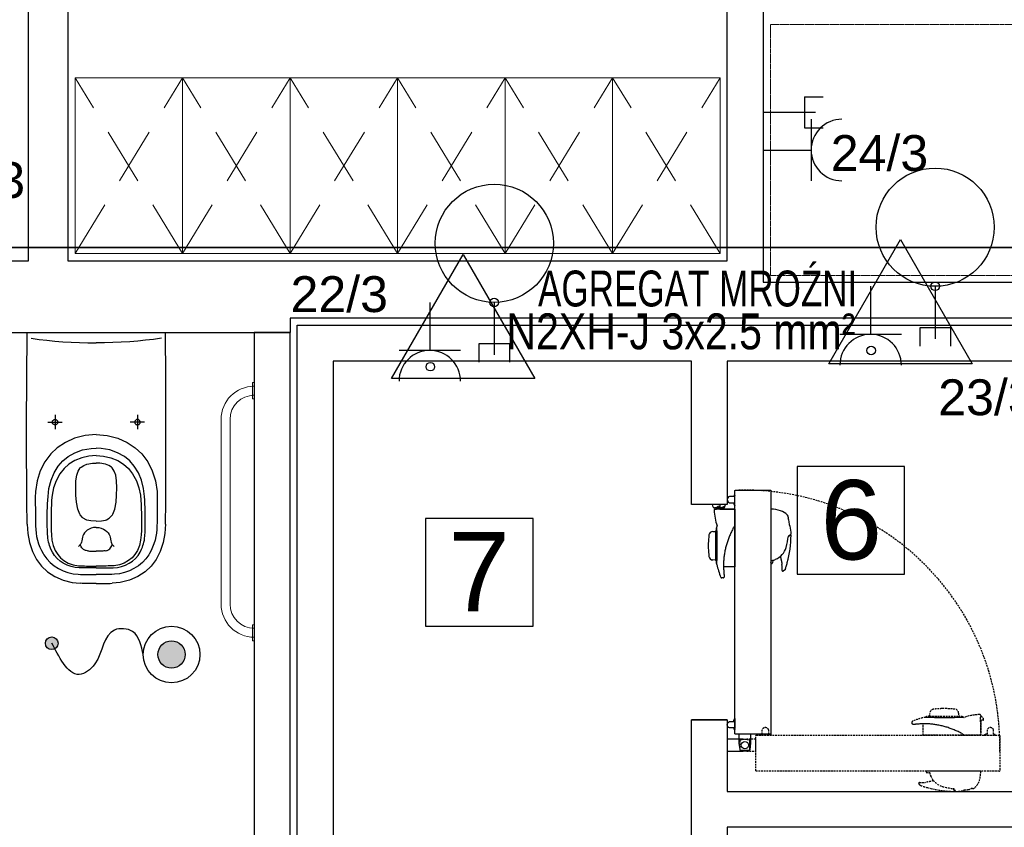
# Model space of a CAD drawing. Header units: millimetres. Extents: x -7934 to 14836, y -13910 to -10668.
# Tile 9 of 42: x -591 to -317, y -12982 to -12757. Entities that reach past the tile are written whole.
import ezdxf
from ezdxf.enums import TextEntityAlignment as Align

# ---------------------------------------------------------------- set-up
doc = ezdxf.new("R2010")
doc.units = ezdxf.units.MM
for name, pattern in [('DASH', [0.75, 0.5, -0.25]), ('DASHED', [0.75, 0.5, -0.25]), ('DASHED2', [0.375, 0.25, -0.125]), ('HIDDEN2', [4.7625, 3.175, -1.5875])]:
    doc.linetypes.add(name, pattern=pattern)
doc.layers.add('A_Podkład', color=253, linetype='Continuous', transparency=0.4)
doc.layers.add('INSTAL', color=50, linetype='Continuous')
doc.styles.add('Arial', font='arial.ttf', dxfattribs={"height": 25})
doc.styles.get("Standard").update_dxf_attribs({"font": 'arial.ttf'})

# ---------------------------------------------------------------- blocks, each defined once
blk = doc.blocks.new('podkład')
at = {"layer": 'A_Podkład', "linetype": 'HIDDEN2', "lineweight": 0, "ltscale": 5}
for p, q in [((228, -351), (198, -302)), ((198, -351), (228, -302)), ((258, -351), (228, -302)), ((228, -351), (258, -302)), ((288, -351), (258, -302)), ((258, -351), (288, -302)), ((318, -351), (288, -302)), ((288, -351), (318, -302)), ((348, -351), (318, -302)), ((318, -351), (348, -302)), ((378, -351), (348, -302)), ((348, -351), (378, -302))]:
    blk.add_line(p, q, dxfattribs=at)
at = {"layer": 'A_Podkład', "linetype": 'Continuous', "lineweight": 20}
for p, q in [((247.5, -387), (248, -387)), ((247.5, -391.5), (247.5, -387)), ((248, -387), (248, -391.5)), ((247.5, -388), (248, -388)), ((247.5, -390.5), (248, -390.5)), ((248, -391.5), (247.5, -391.5)), ((238.75, -397.25), (238.75, -448.75)), ((241.25, -397.25), (241.25, -448.75)), ((247.5, -454.5), (248, -454.5)), ((247.5, -459), (247.5, -454.5)), ((247.5, -455.5), (248, -455.5)), ((248, -454.5), (248, -459)), ((247.5, -458), (248, -458)), ((248, -459), (247.5, -459))]:
    blk.add_line(p, q, dxfattribs=at)
at = {"layer": 'A_Podkład'}
for p, q in [((399.48, -410.42), (399.48, -440.42)), ((429.48, -410.42), (399.48, -410.42)), ((429.48, -440.42), (429.48, -410.42)), ((376.08, -421.68), (375.89, -421)), ((376.27, -421.88), (376.26, -421.88)), ((377.06, -421.9), (376.38, -421.9)), ((376.65, -422.27), (376.84, -422.27)), ((376.84, -422.27), (376.84, -422.32)), ((376.84, -422.32), (376.85, -422.32)), ((376.85, -422.32), (376.87, -422.32)), ((376.87, -422.32), (376.89, -422.32)), ((376.89, -422.32), (376.92, -422.32)), ((376.92, -422.32), (376.94, -422.32)), ((382.09, -422.29), (376.94, -422.32)), ((377.88, -421.59), (377.88, -422.32)), ((378.99, -421.9), (377.88, -421.9)), ((377.89, -421), (377.89, -421.85)), ((377.94, -422.28), (377.94, -422.32)), ((377.94, -422.28), (382.09, -422.28)), ((378.16, -421.87), (379.18, -421.43)), ((379.27, -421.68), (379.38, -421.28)), ((379.47, -421.1), (379.49, -421)), ((382.09, -422.28), (382.09, -438.37)), ((392.14, -422.78), (392.16, -422.78)), ((392.14, -422.78), (392.14, -437.21)), ((392.16, -422.28), (392.16, -437.58)), ((295.8, -424.89), (295.8, -454.89)), ((325.8, -424.89), (295.8, -424.89)), ((325.8, -454.89), (325.8, -424.89)), ((396.99, -424.55), (396.99, -424.98)), ((375.94, -428.49), (376.82, -428.47)), ((376.82, -436.57), (376.82, -428.37)), ((377.08, -427.29), (377.1, -427.29)), ((377.1, -427.25), (377.1, -427.25)), ((377.1, -427.28), (377.1, -427.25)), ((377.1, -427.32), (377.1, -427.28)), ((377.1, -427.38), (377.1, -427.32)), ((377.1, -427.45), (377.1, -427.38)), ((377.1, -427.54), (377.1, -427.45)), ((377.1, -427.64), (377.1, -427.54)), ((377.11, -427.76), (377.1, -427.64)), ((377.11, -427.89), (377.11, -427.76)), ((377.11, -428.04), (377.11, -427.89)), ((377.11, -428.21), (377.11, -428.04)), ((377.12, -428.38), (377.11, -428.21)), ((377.12, -428.57), (377.12, -428.38)), ((381.27, -428.31), (381.13, -428.58)), ((381.4, -428.04), (381.27, -428.31)), ((381.5, -427.85), (381.4, -428.04)), ((381.52, -427.82), (381.5, -427.85)), ((381.55, -427.76), (381.52, -427.82)), ((381.56, -427.74), (381.55, -427.76)), ((381.67, -427.56), (381.56, -427.74)), ((381.67, -427.56), (381.76, -427.41)), ((381.76, -427.41), (381.85, -427.26)), ((381.85, -427.26), (381.92, -427.14)), ((381.92, -427.14), (381.98, -427.02)), ((377.12, -428.77), (377.12, -428.57)), ((377.12, -428.97), (377.12, -428.77)), ((377.13, -429.18), (377.12, -428.97)), ((377.13, -429.4), (377.13, -429.18)), ((377.13, -429.63), (377.13, -429.4)), ((377.13, -429.88), (377.13, -429.63)), ((377.14, -430.14), (377.13, -429.88)), ((377.14, -430.41), (377.14, -430.14)), ((377.14, -430.68), (377.14, -430.41)), ((377.14, -430.96), (377.14, -430.68)), ((377.14, -431.24), (377.14, -430.96)), ((377.14, -431.53), (377.14, -431.24)), ((380.1, -431.08), (380.01, -431.37)), ((380.2, -430.8), (380.1, -431.08)), ((380.31, -430.52), (380.2, -430.8)), ((380.41, -430.24), (380.31, -430.52)), ((380.52, -429.96), (380.41, -430.24)), ((380.64, -429.68), (380.52, -429.96)), ((380.75, -429.4), (380.64, -429.68)), ((380.88, -429.13), (380.75, -429.4)), ((381, -428.85), (380.88, -429.13)), ((381.13, -428.58), (381, -428.85)), ((397.57, -429.6), (397.03, -429.91)), ((397.72, -429.51), (397.57, -429.6)), ((374.7, -431.82), (374.7, -433.12)), ((377.15, -431.82), (377.14, -431.53)), ((377.14, -433.28), (377.15, -432.99)), ((377.14, -433.57), (377.14, -433.28)), ((377.14, -433.85), (377.14, -433.57)), ((377.14, -434.14), (377.14, -433.85)), ((377.15, -432.11), (377.15, -431.82)), ((377.15, -432.4), (377.15, -432.11)), ((377.15, -432.7), (377.15, -432.4)), ((377.15, -432.99), (377.15, -432.7)), ((379.34, -433.94), (379.28, -434.22)), ((379.4, -433.65), (379.34, -433.94)), ((379.46, -433.37), (379.4, -433.65)), ((379.53, -433.08), (379.46, -433.37)), ((379.6, -432.79), (379.53, -433.08)), ((379.67, -432.51), (379.6, -432.79)), ((379.75, -432.22), (379.67, -432.51)), ((379.83, -431.93), (379.75, -432.22)), ((379.92, -431.65), (379.83, -431.93)), ((380.01, -431.37), (379.92, -431.65)), ((376.82, -436.47), (375.94, -436.45)), ((377.11, -436.7), (377.12, -436.52)), ((377.11, -436.86), (377.11, -436.7)), ((377.12, -435.91), (377.13, -435.68)), ((377.12, -436.12), (377.12, -435.91)), ((377.12, -436.33), (377.12, -436.12)), ((377.12, -436.52), (377.12, -436.33)), ((377.13, -435.2), (377.14, -434.94)), ((377.13, -435.44), (377.13, -435.2)), ((377.13, -435.68), (377.13, -435.44)), ((377.14, -434.41), (377.14, -434.14)), ((377.14, -434.68), (377.14, -434.41)), ((377.14, -434.94), (377.14, -434.68)), ((378.97, -436.79), (378.96, -437.08)), ((378.99, -436.51), (378.97, -436.79)), ((379.01, -436.22), (378.99, -436.51)), ((379.04, -435.94), (379.01, -436.22)), ((379.07, -435.65), (379.04, -435.94)), ((379.11, -435.37), (379.07, -435.65)), ((379.14, -435.08), (379.11, -435.37)), ((379.19, -434.8), (379.14, -435.08)), ((379.23, -434.51), (379.19, -434.8)), ((379.28, -434.22), (379.23, -434.51)), ((392.71, -436.54), (392.59, -437.23)), ((377.1, -437.65), (377.08, -437.65)), ((377.1, -437.28), (377.11, -437.15)), ((377.1, -437.38), (377.1, -437.28)), ((377.1, -437.47), (377.1, -437.38)), ((377.1, -437.55), (377.1, -437.47)), ((377.1, -437.61), (377.1, -437.55)), ((377.1, -437.66), (377.1, -437.61)), ((377.1, -437.68), (377.1, -437.66)), ((377.1, -437.69), (377.1, -437.68)), ((377.1, -437.69), (377.1, -437.69)), ((377.11, -437.02), (377.11, -436.86)), ((377.11, -437.15), (377.11, -437.02)), ((378.95, -437.36), (378.94, -437.64)), ((378.94, -437.64), (378.94, -437.93)), ((378.94, -437.93), (378.94, -438.21)), ((378.94, -438.21), (378.94, -438.49)), ((382.09, -438.37), (378.94, -438.4)), ((378.94, -438.49), (378.95, -438.77)), ((378.96, -437.08), (378.95, -437.36)), ((378.95, -438.77), (378.96, -439.05)), ((378.96, -439.05), (378.98, -439.33)), ((378.98, -439.33), (379, -439.6)), ((392.14, -437.21), (392.16, -437.2)), ((392.16, -437.58), (392.28, -437.55)), ((395.96, -439.32), (395.57, -439.54)), ((378.83, -441.47), (378.43, -441.47)), ((378.89, -441.44), (378.89, -441.44)), ((378.9, -441.44), (378.89, -441.44)), ((378.91, -441.43), (378.9, -441.44)), ((378.92, -441.42), (378.91, -441.43)), ((378.94, -441.41), (378.92, -441.42)), ((378.96, -441.39), (378.94, -441.41)), ((378.98, -441.37), (378.96, -441.39)), ((379.01, -441.34), (378.98, -441.37)), ((379, -439.6), (379.02, -439.88)), ((379.02, -441.33), (379.01, -441.34)), ((379.02, -439.88), (379.03, -439.91)), ((379.03, -439.91), (379.03, -439.99)), ((379.03, -439.99), (379.04, -440.09)), ((379.04, -441.32), (379.03, -441.32)), ((379.04, -440.09), (379.05, -440.18)), ((379.05, -441.3), (379.04, -441.32)), ((379.05, -440.18), (379.06, -440.26)), ((379.06, -441.28), (379.05, -441.3)), ((379.06, -440.26), (379.07, -440.35)), ((379.07, -441.26), (379.06, -441.28)), ((379.07, -440.35), (379.07, -440.43)), ((379.07, -440.43), (379.08, -440.51)), ((379.08, -441.23), (379.07, -441.26)), ((379.08, -440.51), (379.08, -440.59)), ((379.08, -440.59), (379.09, -440.66)), ((379.09, -441.16), (379.08, -441.19)), ((379.08, -441.19), (379.08, -441.23)), ((379.09, -440.66), (379.09, -440.73)), ((379.09, -440.73), (379.09, -440.8)), ((379.09, -440.8), (379.1, -440.86)), ((379.1, -441.07), (379.09, -441.11)), ((379.09, -441.11), (379.09, -441.16)), ((379.1, -440.86), (379.1, -440.92)), ((379.1, -440.92), (379.1, -440.97)), ((379.1, -440.97), (379.1, -441.02)), ((379.1, -441.02), (379.1, -441.07)), ((399.48, -440.42), (429.48, -440.42)), ((295.8, -454.89), (325.8, -454.89))]:
    blk.add_line(p, q, dxfattribs=at)
at = {"layer": 'A_Podkład', "ltscale": 0.1}
blk.add_line((377.88, -421.9), (377.06, -421.9), dxfattribs=at)
at = {"layer": 'A_Podkład', "linetype": 'DASHED'}
for p, q in [((441.17, -477.91), (439.88, -477.91)), ((435.3, -480.3), (435.31, -480.3)), ((435.3, -480.3), (435.3, -480.3)), ((435.31, -480.3), (435.34, -480.3)), ((435.34, -480.3), (435.38, -480.3)), ((435.35, -480.3), (435.35, -480.28)), ((435.38, -480.3), (435.44, -480.3)), ((435.44, -480.3), (435.52, -480.3)), ((435.52, -480.3), (435.61, -480.31)), ((435.61, -480.31), (435.72, -480.31)), ((435.72, -480.31), (435.84, -480.31)), ((435.84, -480.31), (435.98, -480.31)), ((435.98, -480.31), (436.13, -480.32)), ((436.13, -480.32), (436.3, -480.32)), ((436.3, -480.32), (436.48, -480.32)), ((436.43, -480.02), (444.63, -480.02)), ((436.48, -480.32), (436.67, -480.32)), ((436.53, -480.02), (436.54, -479.14)), ((436.67, -480.32), (436.87, -480.33)), ((436.87, -480.33), (437.09, -480.33)), ((437.09, -480.33), (437.31, -480.33)), ((437.31, -480.33), (437.55, -480.33)), ((437.55, -480.33), (437.8, -480.34)), ((437.8, -480.34), (438.05, -480.34)), ((438.05, -480.34), (438.32, -480.34)), ((438.32, -480.34), (438.58, -480.34)), ((438.58, -480.34), (438.86, -480.34)), ((438.86, -480.34), (439.14, -480.35)), ((439.14, -480.35), (439.43, -480.35)), ((439.43, -480.35), (439.72, -480.35)), ((439.72, -480.35), (440.01, -480.35)), ((440.01, -480.35), (440.3, -480.35)), ((440.3, -480.35), (440.59, -480.35)), ((440.59, -480.35), (440.89, -480.35)), ((440.89, -480.35), (441.18, -480.35)), ((441.18, -480.35), (441.47, -480.35)), ((441.47, -480.35), (441.76, -480.35)), ((441.76, -480.35), (442.04, -480.35)), ((442.04, -480.35), (442.32, -480.34)), ((442.32, -480.34), (442.59, -480.34)), ((442.59, -480.34), (442.86, -480.34)), ((442.86, -480.34), (443.12, -480.34)), ((443.12, -480.34), (443.37, -480.34)), ((443.37, -480.34), (443.59, -480.33)), ((443.59, -480.33), (443.81, -480.33)), ((443.81, -480.33), (444.02, -480.33)), ((444.02, -480.33), (444.22, -480.33)), ((444.22, -480.33), (444.42, -480.32)), ((444.42, -480.32), (444.61, -480.32)), ((444.51, -479.14), (444.52, -480.02)), ((444.61, -480.32), (444.79, -480.32)), ((444.79, -480.32), (444.95, -480.31)), ((444.95, -480.31), (445.1, -480.31)), ((445.1, -480.31), (445.24, -480.31)), ((445.24, -480.31), (445.35, -480.31)), ((445.35, -480.31), (445.46, -480.31)), ((445.46, -480.31), (445.55, -480.3)), ((445.55, -480.3), (445.62, -480.3)), ((445.62, -480.3), (445.68, -480.3)), ((445.68, -480.3), (445.72, -480.3)), ((445.71, -480.28), (445.71, -480.3)), ((445.72, -480.3), (445.74, -480.3)), ((445.74, -480.3), (445.75, -480.3)), ((450.68, -480.05), (450.68, -480.07)), ((450.68, -480.05), (450.68, -480.05)), ((450.73, -480.05), (450.68, -480.05)), ((450.68, -480.07), (450.68, -480.1)), ((450.68, -480.1), (450.68, -480.13)), ((450.68, -480.13), (450.68, -480.14)), ((450.7, -485.3), (450.68, -480.14)), ((450.73, -479.85), (450.73, -480.05)), ((431.53, -482.03), (431.53, -481.63)), ((431.55, -482.1), (431.55, -482.1)), ((431.56, -482.1), (431.55, -482.1)), ((431.57, -482.11), (431.56, -482.1)), ((431.58, -482.12), (431.57, -482.11)), ((431.59, -482.14), (431.58, -482.12)), ((431.61, -482.16), (431.59, -482.14)), ((431.63, -482.18), (431.61, -482.16)), ((431.65, -482.21), (431.63, -482.18)), ((431.67, -482.23), (431.65, -482.21)), ((431.68, -482.24), (431.67, -482.23)), ((431.69, -482.25), (431.68, -482.24)), ((431.71, -482.26), (431.69, -482.25)), ((431.73, -482.27), (431.71, -482.26)), ((431.77, -482.28), (431.73, -482.27)), ((431.8, -482.29), (431.77, -482.28)), ((431.84, -482.29), (431.8, -482.29)), ((431.88, -482.3), (431.84, -482.29)), ((431.93, -482.3), (431.88, -482.3)), ((431.97, -482.3), (431.93, -482.3)), ((432.02, -482.3), (431.97, -482.3)), ((432.08, -482.3), (432.02, -482.3)), ((432.14, -482.3), (432.08, -482.3)), ((432.2, -482.3), (432.14, -482.3)), ((432.27, -482.29), (432.2, -482.3)), ((432.34, -482.29), (432.27, -482.29)), ((432.41, -482.29), (432.34, -482.29)), ((432.49, -482.28), (432.41, -482.29)), ((432.56, -482.28), (432.49, -482.28)), ((432.65, -482.27), (432.56, -482.28)), ((432.73, -482.26), (432.65, -482.27)), ((432.82, -482.25), (432.73, -482.26)), ((432.91, -482.25), (432.82, -482.25)), ((433, -482.24), (432.91, -482.25)), ((433.09, -482.23), (433, -482.24)), ((433.11, -482.23), (433.09, -482.23)), ((433.39, -482.2), (433.11, -482.23)), ((433.67, -482.18), (433.39, -482.2)), ((433.95, -482.17), (433.67, -482.18)), ((434.23, -482.15), (433.95, -482.17)), ((434.51, -482.14), (434.23, -482.15)), ((434.79, -482.14), (434.51, -482.14)), ((434.63, -485.3), (434.6, -482.14)), ((435.07, -482.14), (434.79, -482.14)), ((435.35, -482.14), (435.07, -482.14)), ((435.64, -482.15), (435.35, -482.14)), ((435.92, -482.16), (435.64, -482.15)), ((436.2, -482.18), (435.92, -482.16)), ((436.49, -482.19), (436.2, -482.18)), ((436.77, -482.22), (436.49, -482.19)), ((437.06, -482.24), (436.77, -482.22)), ((437.34, -482.27), (437.06, -482.24)), ((437.63, -482.31), (437.34, -482.27)), ((437.91, -482.35), (437.63, -482.31)), ((438.2, -482.39), (437.91, -482.35)), ((438.49, -482.44), (438.2, -482.39)), ((438.77, -482.49), (438.49, -482.44)), ((439.06, -482.54), (438.77, -482.49)), ((439.34, -482.6), (439.06, -482.54)), ((439.63, -482.66), (439.34, -482.6)), ((439.92, -482.73), (439.63, -482.66)), ((440.2, -482.8), (439.92, -482.73)), ((440.49, -482.88), (440.2, -482.8)), ((440.78, -482.95), (440.49, -482.88)), ((441.06, -483.04), (440.78, -482.95)), ((441.35, -483.12), (441.06, -483.04)), ((441.63, -483.21), (441.35, -483.12)), ((441.91, -483.31), (441.63, -483.21)), ((442.2, -483.41), (441.91, -483.31)), ((442.48, -483.51), (442.2, -483.41)), ((451.4, -481.09), (450.68, -481.09)), ((450.72, -481.15), (450.68, -481.15)), ((450.72, -481.15), (450.72, -485.3)), ((450.72, -485.3), (434.63, -485.3)), ((442.76, -483.62), (442.48, -483.51)), ((443.04, -483.73), (442.76, -483.62)), ((443.31, -483.84), (443.04, -483.73)), ((443.59, -483.96), (443.31, -483.84)), ((443.87, -484.08), (443.59, -483.96)), ((444.14, -484.21), (443.87, -484.08)), ((444.42, -484.33), (444.14, -484.21)), ((444.69, -484.47), (444.42, -484.33)), ((444.96, -484.61), (444.69, -484.47)), ((445.14, -484.7), (444.96, -484.61)), ((445.18, -484.72), (445.14, -484.7)), ((445.24, -484.76), (445.18, -484.72)), ((445.26, -484.77), (445.24, -484.76)), ((445.43, -484.87), (445.26, -484.77)), ((445.43, -484.87), (445.59, -484.96)), ((445.59, -484.96), (445.74, -485.05)), ((445.74, -485.05), (445.86, -485.12)), ((445.86, -485.12), (445.98, -485.19)), ((435.42, -495.37), (435.44, -495.49)), ((450.72, -495.37), (435.42, -495.37)), ((436.46, -495.92), (435.76, -495.79)), ((435.79, -495.35), (435.8, -495.37)), ((450.22, -495.35), (435.79, -495.35)), ((450.22, -495.35), (450.22, -495.37)), ((433.67, -499.16), (433.45, -498.78)), ((443.4, -500.77), (443.09, -500.23)), ((443.48, -500.92), (443.4, -500.77)), ((448.44, -500.2), (448.02, -500.2))]:
    blk.add_line(p, q, dxfattribs=at)
at = {"layer": 'A_Podkład'}
for points in [[(44, -353), (185, -353), (185, -253), (169.75, -253), (169.75, -241), (184, -241), (184, -241), (185, -241), (185, -231.25), (196, -231.25), (196, -250.62), (196, -353), (196, -353)], [(44, -353), (185, -353), (185, -253), (169.75, -253), (169.75, -241), (184, -241), (184, -241), (185, -241), (185, -231.25), (196, -231.25), (196, -250.62), (196, -353), (380, -353), (380, -264.25), (390, -264.25), (390, -359), (497, -359), (497, -369), (391, -369), (391, -369)], [(391, -369), (258, -369), (258, -373)], [(44, -373), (258, -373)], [(44, -373), (258, -373)], [(184.63, -373), (223.22, -373)], [(380, -381), (380, -421), (370, -421), (370, -381), (270, -381), (270, -581), (370, -581), (370, -481), (380, -481), (380, -501), (470, -501), (470, -491), (480, -491), (480, -511), (380, -511), (380, -591), (260, -591), (260, -371), (480, -371), (480, -431), (470, -431), (470, -381), (380, -381), (380, -419.9)], [(380, -421), (370, -421)], [(380, -481), (370, -481)]]:
    blk.add_lwpolyline(points, dxfattribs=at)
at = {"layer": 'A_Podkład', "linetype": 'DASHED2', "lineweight": 0, "ltscale": 0.5}
blk.add_lwpolyline([(392, -357.13), (392, -287.13), (482, -287.13), (482, -357.13)], close=True, dxfattribs=at)
at = {"layer": 'A_Podkład', "linetype": 'Continuous', "lineweight": 0, "flags": 128}
for points in [[(198, -302), (198, -351), (228, -351), (228, -302)], [(228, -302), (228, -351), (258, -351), (258, -302)], [(258, -302), (258, -351), (288, -351), (288, -302)], [(288, -302), (288, -351), (318, -351), (318, -302)], [(318, -302), (318, -351), (348, -351), (348, -302)], [(348, -302), (348, -351), (378, -351), (378, -302)]]:
    blk.add_lwpolyline(points, close=True, dxfattribs=at)
at = {"layer": 'A_Podkład'}
blk.add_lwpolyline([(248, -593), (258, -593), (258, -373), (248, -373)], close=True, dxfattribs=at)
for points in [[(382.22, -485, -0.414214), (382.14, -484.92), (382.14, -417.08, -0.414214), (382.22, -417), (392.07, -417, -0.414814), (392.14, -417.07), (392.14, -484.91, -0.414814), (392.07, -485), (382.22, -485)], [(381.94, -421.01), (381.99, -421.01), (381.99, -421.11, 0.175422), (382.06, -421.3, 0.244753), (382.08, -421.31), (382.12, -421.31, 0.414214), (382.14, -421.28), (382.14, -418.53, 0.414214), (382.12, -418.51), (382.08, -418.51, 0.200685), (382.06, -418.52), (382.03, -418.57), (382.1, -418.25), (382.05, -418.24, 0.414214), (381.93, -418.32), (381.84, -418.71), (380.57, -418.71, 0.649069), (380.59, -420.51), (381.84, -420.51), (381.84, -420.91, 0.414214), (381.94, -421.01)], [(381.94, -480.99), (381.99, -480.99), (381.99, -480.89, -0.175422), (382.06, -480.7, -0.244753), (382.08, -480.69), (382.12, -480.69, -0.414214), (382.14, -480.71), (382.14, -483.46, -0.414214), (382.12, -483.49), (382.08, -483.49, -0.200685), (382.06, -483.48), (382.03, -483.43), (382.1, -483.75), (382.05, -483.76, -0.414214), (381.93, -483.68), (381.84, -483.29), (380.57, -483.29, -0.649069), (380.59, -481.49), (381.84, -481.49), (381.84, -481.09, -0.414214), (381.94, -480.99)]]:
    blk.add_lwpolyline(points, format="xyb", dxfattribs=at)
at = {"layer": 'A_Podkład', "linetype": 'DASHED'}
for points in [[(392.01, -485.15), (392.01, -485.2), (392.11, -485.2, -0.175422), (392.3, -485.27, -0.244753), (392.31, -485.29), (392.31, -485.32, -0.414214), (392.28, -485.35), (389.53, -485.35, -0.414214), (389.51, -485.32), (389.51, -485.29, -0.200685), (389.51, -485.27), (389.57, -485.23), (389.25, -485.3), (389.24, -485.25, -0.414214), (389.32, -485.13), (389.71, -485.05), (389.71, -483.77, -0.649069), (391.51, -483.8), (391.51, -485.05), (391.91, -485.05, -0.414214), (392.01, -485.15)], [(451.99, -485.15), (451.99, -485.2), (451.89, -485.2, 0.175422), (451.69, -485.27, 0.244753), (451.69, -485.29), (451.69, -485.32, 0.414214), (451.71, -485.35), (454.46, -485.35, 0.414214), (454.49, -485.32), (454.49, -485.29, 0.200685), (454.48, -485.27), (454.43, -485.23), (454.74, -485.3), (454.75, -485.25, 0.414214), (454.68, -485.13), (454.29, -485.05), (454.29, -483.77, 0.649069), (452.49, -483.8), (452.49, -485.05), (452.09, -485.05, 0.414214), (451.99, -485.15)], [(388, -485.43, -0.414214), (388.08, -485.35), (455.92, -485.35, -0.414214), (456, -485.43), (456, -495.27, -0.414814), (455.92, -495.35), (388.08, -495.35, -0.414814), (388, -495.27), (388, -485.43)]]:
    blk.add_lwpolyline(points, format="xyb", dxfattribs=at)
at = {"layer": 'A_Podkład'}
for points in [[(383.25, -485), (383.25, -487.58), (383.46, -489.32, 0.379651), (383.65, -489.5), (386.14, -489.5, 0.379651), (386.34, -489.32), (386.55, -487.58), (386.55, -485)], [(380, -489.75), (384.38, -489.75), (386.12, -489.54, 0.379651), (386.3, -489.34), (386.3, -486.86, 0.379651), (386.12, -486.66), (384.38, -486.45), (380, -486.45)]]:
    blk.add_lwpolyline(points, format="xyb", close=True, dxfattribs=at)
at = {"layer": 'A_Podkład', "linetype": 'DASHED'}
blk.add_lwpolyline([(388, -486.45), (385.41, -486.45), (383.67, -486.66, 0.379651), (383.5, -486.86), (383.5, -489.34, 0.379651), (383.67, -489.54), (385.41, -489.75), (388, -489.75)], format="xyb", close=True, dxfattribs=at)
at = {"layer": 'A_Podkład'}
for points in [[(184.64, -426.49, 0), (184.57, -420.29, 0), (184.52, -414.13, 0), (184.49, -407.86, 0), (184.48, -401.59, 0), (184.48, -395.33, 0), (184.51, -389.06, 0), (184.54, -382.58, 0), (184.6, -376.33, 0), (184.63, -373, 0)], [(223.21, -426.49, 0), (223.29, -420.29, 0), (223.33, -414.13, 0), (223.36, -407.86, 0), (223.37, -401.59, 0), (223.37, -395.33, 0), (223.35, -389.06, 0), (223.31, -382.58, 0), (223.26, -376.33, 0), (223.22, -373, 0)], [(185.77, -374.64, 0), (187.95, -374.94, 0), (190.16, -375.2, 0), (192.37, -375.41, 0), (194.6, -375.59, 0), (196.93, -375.73, 0), (199.26, -375.83, 0), (201.6, -375.89, 0), (203.93, -375.91, 0)], [(222.09, -374.64, 0), (219.9, -374.94, 0), (217.7, -375.2, 0), (215.48, -375.41, 0), (213.26, -375.59, 0), (210.92, -375.73, 0), (208.59, -375.83, 0), (206.26, -375.89, 0), (203.93, -375.91, 0)], [(190.43, -398, 0), (190.93, -398, 0), (191.43, -398, 0), (191.93, -398, 0), (192.43, -398, 0), (192.93, -398, 0), (193.43, -398, 0), (193.93, -398, 0), (194.43, -398, 0)], [(192.43, -398.75, 0), (192.35, -398.75, 0), (192.28, -398.75, 0), (192.21, -398.73, 0), (192.14, -398.71, 0), (192.07, -398.68, 0), (192.01, -398.64, 0), (191.95, -398.59, 0), (191.89, -398.54, 0), (191.84, -398.48, 0), (191.79, -398.42, 0), (191.76, -398.35, 0), (191.72, -398.29, 0), (191.7, -398.22, 0), (191.68, -398.14, 0), (191.66, -398.07, 0), (191.66, -398, 0), (191.67, -397.92, 0), (191.68, -397.85, 0), (191.7, -397.78, 0), (191.73, -397.71, 0), (191.76, -397.65, 0), (191.85, -397.52, 0), (191.96, -397.42, 0), (192.08, -397.33, 0), (192.15, -397.3, 0), (192.22, -397.27, 0), (192.29, -397.25, 0), (192.36, -397.24, 0), (192.43, -397.24, 0), (192.5, -397.24, 0), (192.57, -397.25, 0), (192.64, -397.27, 0), (192.71, -397.3, 0), (192.77, -397.33, 0), (192.89, -397.42, 0), (193, -397.52, 0), (193.09, -397.65, 0), (193.12, -397.71, 0), (193.15, -397.78, 0), (193.17, -397.85, 0), (193.19, -397.92, 0), (193.19, -398, 0), (193.19, -398.07, 0), (193.18, -398.14, 0), (193.16, -398.22, 0), (193.13, -398.29, 0), (193.1, -398.35, 0), (193.06, -398.42, 0), (193.01, -398.48, 0), (192.96, -398.54, 0), (192.91, -398.59, 0), (192.85, -398.64, 0), (192.78, -398.68, 0), (192.72, -398.71, 0), (192.65, -398.73, 0), (192.58, -398.75, 0), (192.5, -398.75, 0), (192.43, -398.75, 0)], [(192.43, -396, 0), (192.43, -396.5, 0), (192.43, -397, 0), (192.43, -397.5, 0), (192.43, -398, 0), (192.43, -398.5, 0), (192.43, -399, 0), (192.43, -399.5, 0), (192.43, -400, 0)], [(217.43, -398, 0), (216.93, -398, 0), (216.43, -398, 0), (215.93, -398, 0), (215.43, -398, 0), (214.93, -398, 0), (214.43, -398, 0), (213.93, -398, 0), (213.43, -398, 0)], [(215.43, -398.75, 0), (215.5, -398.75, 0), (215.58, -398.75, 0), (215.65, -398.73, 0), (215.72, -398.71, 0), (215.78, -398.68, 0), (215.85, -398.64, 0), (215.91, -398.59, 0), (215.96, -398.54, 0), (216.01, -398.48, 0), (216.06, -398.42, 0), (216.1, -398.35, 0), (216.13, -398.29, 0), (216.16, -398.22, 0), (216.18, -398.14, 0), (216.19, -398.07, 0), (216.19, -398, 0), (216.19, -397.92, 0), (216.17, -397.85, 0), (216.15, -397.78, 0), (216.12, -397.71, 0), (216.09, -397.65, 0), (216, -397.52, 0), (215.89, -397.42, 0), (215.77, -397.33, 0), (215.71, -397.3, 0), (215.64, -397.27, 0), (215.57, -397.25, 0), (215.5, -397.24, 0), (215.43, -397.24, 0), (215.36, -397.24, 0), (215.29, -397.25, 0), (215.22, -397.27, 0), (215.15, -397.3, 0), (215.08, -397.33, 0), (214.96, -397.42, 0), (214.85, -397.52, 0), (214.76, -397.65, 0), (214.73, -397.71, 0), (214.7, -397.78, 0), (214.68, -397.85, 0), (214.67, -397.92, 0), (214.66, -398, 0), (214.66, -398.07, 0), (214.68, -398.14, 0), (214.7, -398.22, 0), (214.72, -398.29, 0), (214.76, -398.35, 0), (214.79, -398.42, 0), (214.84, -398.48, 0), (214.89, -398.54, 0), (214.95, -398.59, 0), (215.01, -398.64, 0), (215.07, -398.68, 0), (215.14, -398.71, 0), (215.21, -398.73, 0), (215.28, -398.75, 0), (215.35, -398.75, 0), (215.43, -398.75, 0)], [(215.43, -396, 0), (215.43, -396.5, 0), (215.43, -397, 0), (215.43, -397.5, 0), (215.43, -398, 0), (215.43, -398.5, 0), (215.43, -399, 0), (215.43, -399.5, 0), (215.43, -400, 0)], [(203.93, -401.5, 0), (200.86, -401.75, 0), (197.87, -402.51, 0), (195.31, -403.66, 0), (193.05, -405.16, 0), (191.23, -406.87, 0), (189.58, -409.07, 0), (188.3, -411.58, 0), (187.41, -414.36, 0), (186.96, -417.35, 0), (186.91, -419.01, 0)], [(203.93, -401.5, 0), (207, -401.75, 0), (209.98, -402.51, 0), (212.54, -403.66, 0), (214.81, -405.16, 0), (216.62, -406.87, 0), (218.27, -409.07, 0), (219.55, -411.58, 0), (220.44, -414.36, 0), (220.89, -417.35, 0), (220.95, -419.01, 0)], [(190.46, -418.79, 0), (190.73, -416.54, 0), (191.31, -414.23, 0), (192.17, -412.15, 0), (193.33, -410.28, 0), (194.59, -408.84, 0), (196.06, -407.64, 0), (197.97, -406.56, 0), (200.12, -405.77, 0), (202.53, -405.34, 0), (203.93, -405.27, 0)], [(217.4, -418.79, 0), (217.13, -416.54, 0), (216.54, -414.23, 0), (215.68, -412.15, 0), (214.53, -410.28, 0), (213.26, -408.84, 0), (211.8, -407.64, 0), (209.89, -406.56, 0), (207.73, -405.77, 0), (205.32, -405.34, 0), (203.93, -405.27, 0)], [(203.93, -407.33, 0), (201.87, -407.48, 0), (199.86, -407.95, 0), (197.94, -408.74, 0), (196.31, -409.75, 0), (194.96, -410.95, 0), (193.78, -412.42, 0), (192.73, -414.35, 0), (192.02, -416.36, 0), (191.62, -418.34, 0), (191.48, -419.74, 0)], [(203.93, -407.33, 0), (205.99, -407.48, 0), (208, -407.95, 0), (209.91, -408.74, 0), (211.55, -409.75, 0), (212.9, -410.95, 0), (214.07, -412.42, 0), (215.12, -414.35, 0), (215.83, -416.36, 0), (216.23, -418.34, 0), (216.37, -419.74, 0)], [(203.93, -425.63, 0), (202.45, -425.55, 0), (201.32, -425.32, 0), (201.1, -425.23, 0), (200.3, -424.75, 0), (200.12, -424.59, 0), (199.44, -423.86, 0), (199.34, -423.72, 0), (198.78, -422.24, 0), (198.4, -420.37, 0), (198.25, -418.36, 0), (198.2, -416.36, 0), (198.24, -414.38, 0), (198.48, -412.79, 0), (198.89, -411.7, 0), (199.47, -410.8, 0), (199.56, -410.69, 0), (199.72, -410.56, 0), (200.45, -410.08, 0), (201.34, -409.72, 0), (202.91, -409.48, 0), (203.93, -409.45, 0)], [(203.93, -425.63, 0), (205.4, -425.55, 0), (206.53, -425.32, 0), (206.75, -425.23, 0), (207.55, -424.75, 0), (207.74, -424.59, 0), (208.41, -423.86, 0), (208.51, -423.72, 0), (209.07, -422.24, 0), (209.45, -420.37, 0), (209.6, -418.36, 0), (209.66, -416.36, 0), (209.61, -414.38, 0), (209.38, -412.79, 0), (208.96, -411.7, 0), (208.39, -410.8, 0), (208.29, -410.69, 0), (208.14, -410.56, 0), (207.4, -410.08, 0), (206.52, -409.72, 0), (204.95, -409.48, 0), (203.93, -409.45, 0)], [(186.91, -419.01, 0), (186.92, -420, 0), (186.92, -420.99, 0), (186.93, -421.99, 0), (186.94, -422.98, 0), (186.95, -423.97, 0), (186.96, -424.97, 0), (186.97, -425.96, 0), (186.98, -426.95, 0)], [(190.26, -426.81, 0), (190.25, -425.81, 0), (190.24, -424.82, 0), (190.25, -423.83, 0), (190.27, -422.83, 0), (190.3, -421.82, 0), (190.34, -420.81, 0), (190.4, -419.8, 0), (190.46, -418.79, 0)], [(191.48, -419.74, 0), (191.41, -420.95, 0), (191.36, -422.17, 0), (191.33, -423.39, 0), (191.31, -424.6, 0), (191.31, -425.82, 0), (191.32, -427.03, 0), (191.35, -428.25, 0), (191.39, -429.46, 0)], [(216.37, -419.74, 0), (216.44, -420.95, 0), (216.49, -422.17, 0), (216.52, -423.39, 0), (216.54, -424.6, 0), (216.55, -425.82, 0), (216.54, -427.03, 0), (216.51, -428.25, 0), (216.47, -429.46, 0)], [(217.6, -426.81, 0), (217.61, -425.81, 0), (217.61, -424.82, 0), (217.6, -423.83, 0), (217.58, -422.83, 0), (217.55, -421.82, 0), (217.51, -420.81, 0), (217.46, -419.8, 0), (217.4, -418.79, 0)], [(220.95, -419.01, 0), (220.94, -420, 0), (220.93, -420.99, 0), (220.92, -421.99, 0), (220.91, -422.98, 0), (220.9, -423.97, 0), (220.89, -424.97, 0), (220.88, -425.96, 0), (220.87, -426.95, 0)], [(184.64, -426.49, 0), (184.83, -429.04, 0), (185.3, -431.6, 0), (186.1, -434.05, 0), (187.26, -436.32, 0), (188.63, -438.16, 0), (190.3, -439.74, 0), (192.36, -441.1, 0), (194.69, -442.12, 0), (197.24, -442.76, 0), (199.47, -442.96, 0)], [(186.98, -426.95, 0), (187.03, -427.97, 0), (187.13, -428.97, 0), (187.29, -429.94, 0), (187.53, -430.92, 0), (187.83, -431.91, 0), (188.19, -432.87, 0), (188.61, -433.79, 0), (189.07, -434.66, 0), (189.28, -435, 0)], [(190.34, -429.31, 0), (190.32, -428.99, 0), (190.31, -428.68, 0), (190.3, -428.37, 0), (190.29, -428.06, 0), (190.28, -427.75, 0), (190.27, -427.43, 0), (190.26, -427.12, 0), (190.26, -426.81, 0)], [(203.93, -427.39, 0), (203.19, -427.44, 0), (202.53, -427.6, 0), (201.94, -427.84, 0), (201.43, -428.15, 0), (201, -428.5, 0), (200.64, -428.9, 0), (200.36, -429.31, 0), (200.16, -429.73, 0), (200.04, -430.13, 0), (199.89, -431.09, 0), (199.81, -431.45, 0), (199.69, -431.8, 0), (199.6, -431.98, 0), (199.48, -432.15, 0), (199.34, -432.32, 0), (199.17, -432.48, 0), (198.96, -432.65, 0)], [(203.93, -427.39, 0), (204.66, -427.44, 0), (205.33, -427.6, 0), (205.91, -427.84, 0), (206.42, -428.15, 0), (206.86, -428.5, 0), (207.21, -428.9, 0), (207.49, -429.31, 0), (207.69, -429.73, 0), (207.81, -430.13, 0), (207.97, -431.09, 0), (208.04, -431.45, 0), (208.17, -431.8, 0), (208.26, -431.98, 0), (208.37, -432.15, 0), (208.51, -432.32, 0), (208.69, -432.48, 0), (208.9, -432.65, 0)], [(223.21, -426.49, 0), (223.02, -429.04, 0), (222.55, -431.6, 0), (221.75, -434.05, 0), (220.6, -436.32, 0), (219.22, -438.16, 0), (217.55, -439.74, 0), (215.49, -441.1, 0), (213.16, -442.12, 0), (210.61, -442.76, 0), (208.39, -442.96, 0)], [(217.52, -429.31, 0), (217.53, -428.99, 0), (217.54, -428.68, 0), (217.55, -428.37, 0), (217.57, -428.06, 0), (217.57, -427.75, 0), (217.58, -427.43, 0), (217.59, -427.12, 0), (217.6, -426.81, 0)], [(220.87, -426.95, 0), (220.83, -427.97, 0), (220.72, -428.97, 0), (220.56, -429.94, 0), (220.33, -430.92, 0), (220.03, -431.91, 0), (219.66, -432.87, 0), (219.25, -433.79, 0), (218.78, -434.66, 0), (218.57, -435, 0)], [(191.26, -433.4, 0), (191.07, -432.92, 0), (190.9, -432.44, 0), (190.76, -431.97, 0), (190.63, -431.48, 0), (190.51, -430.9, 0), (190.43, -430.37, 0), (190.37, -429.84, 0), (190.34, -429.31, 0)], [(191.39, -429.46, 0), (191.54, -430.95, 0), (191.89, -432.38, 0), (192.46, -433.78, 0), (193.17, -434.94, 0), (193.94, -435.83, 0), (194.92, -436.64, 0), (196.1, -437.32, 0), (197.47, -437.81, 0), (198.94, -438.08, 0), (199.54, -438.11, 0)], [(216.47, -429.46, 0), (216.31, -430.95, 0), (215.96, -432.38, 0), (215.4, -433.78, 0), (214.69, -434.94, 0), (213.91, -435.83, 0), (212.93, -436.64, 0), (211.75, -437.32, 0), (210.38, -437.81, 0), (208.91, -438.08, 0), (208.32, -438.11, 0)], [(216.59, -433.4, 0), (216.78, -432.92, 0), (216.96, -432.44, 0), (217.1, -431.97, 0), (217.22, -431.48, 0), (217.34, -430.9, 0), (217.42, -430.37, 0), (217.48, -429.84, 0), (217.52, -429.31, 0)], [(199.18, -438.6, 0), (198.03, -438.51, 0), (196.91, -438.27, 0), (195.77, -437.88, 0), (194.73, -437.37, 0), (193.83, -436.76, 0), (193, -436.02, 0), (192.27, -435.16, 0), (191.67, -434.23, 0), (191.26, -433.4, 0)], [(201.47, -433.91, 0), (201.07, -433.84, 0), (200.88, -433.79, 0), (200.71, -433.72, 0), (200.56, -433.64, 0), (200.41, -433.55, 0), (200.15, -433.33, 0), (199.93, -433.07, 0), (199.75, -432.78, 0), (199.6, -432.47, 0), (199.48, -432.15, 0)], [(201.47, -433.91, 0), (201.78, -433.94, 0), (202.08, -433.96, 0), (202.39, -433.97, 0), (202.73, -433.99, 0), (203.1, -434, 0), (203.47, -434, 0), (203.83, -434.01, 0), (203.93, -434.01, 0)], [(206.39, -433.91, 0), (206.08, -433.94, 0), (205.77, -433.96, 0), (205.46, -433.97, 0), (205.12, -433.99, 0), (204.76, -434, 0), (204.39, -434, 0), (204.02, -434.01, 0), (203.93, -434.01, 0)], [(206.39, -433.91, 0), (206.79, -433.84, 0), (206.97, -433.79, 0), (207.14, -433.72, 0), (207.3, -433.64, 0), (207.44, -433.55, 0), (207.7, -433.33, 0), (207.92, -433.07, 0), (208.11, -432.78, 0), (208.25, -432.47, 0), (208.37, -432.15, 0)], [(208.67, -438.6, 0), (209.82, -438.51, 0), (210.95, -438.27, 0), (212.09, -437.88, 0), (213.12, -437.37, 0), (214.02, -436.76, 0), (214.85, -436.02, 0), (215.59, -435.16, 0), (216.18, -434.23, 0), (216.59, -433.4, 0)], [(189.28, -435, 0), (190.11, -436.14, 0), (191.07, -437.17, 0), (192.15, -438.07, 0), (193.41, -438.87, 0), (194.66, -439.47, 0), (196.03, -439.95, 0), (197.45, -440.28, 0), (198.88, -440.45, 0), (199.56, -440.48, 0)], [(218.57, -435, 0), (217.74, -436.14, 0), (216.78, -437.17, 0), (215.7, -438.07, 0), (214.44, -438.87, 0), (213.19, -439.47, 0), (211.82, -439.95, 0), (210.4, -440.28, 0), (208.98, -440.45, 0), (208.29, -440.48, 0)], [(203.93, -438.65, 0), (203.34, -438.65, 0), (202.76, -438.65, 0), (202.17, -438.64, 0), (201.59, -438.64, 0), (201, -438.63, 0), (200.42, -438.62, 0), (199.83, -438.61, 0), (199.25, -438.6, 0)], [(199.54, -438.11, 0), (200.09, -438.12, 0), (200.64, -438.13, 0), (201.18, -438.14, 0), (201.73, -438.15, 0), (202.28, -438.15, 0), (202.83, -438.16, 0), (203.38, -438.16, 0), (203.93, -438.16, 0)], [(208.32, -438.11, 0), (207.77, -438.12, 0), (207.22, -438.13, 0), (206.67, -438.14, 0), (206.12, -438.15, 0), (205.57, -438.15, 0), (205.02, -438.16, 0), (204.48, -438.16, 0), (203.93, -438.16, 0)], [(203.93, -438.65, 0), (204.51, -438.65, 0), (205.1, -438.65, 0), (205.68, -438.64, 0), (206.27, -438.64, 0), (206.85, -438.63, 0), (207.43, -438.62, 0), (208.02, -438.61, 0), (208.6, -438.6, 0)], [(199.56, -440.48, 0), (200.11, -440.49, 0), (200.65, -440.5, 0), (201.2, -440.51, 0), (201.75, -440.51, 0), (202.29, -440.52, 0), (202.84, -440.52, 0), (203.38, -440.52, 0), (203.93, -440.53, 0)], [(208.29, -440.48, 0), (207.74, -440.49, 0), (207.2, -440.5, 0), (206.65, -440.51, 0), (206.11, -440.51, 0), (205.56, -440.52, 0), (205.02, -440.52, 0), (204.47, -440.52, 0), (203.93, -440.53, 0)], [(203.93, -443, 0), (203.37, -443, 0), (202.81, -443, 0), (202.25, -443, 0), (201.7, -442.99, 0), (201.14, -442.99, 0), (200.58, -442.98, 0), (200.02, -442.97, 0), (199.47, -442.96, 0)], [(203.93, -443, 0), (204.48, -443, 0), (205.04, -443, 0), (205.6, -443, 0), (206.16, -442.99, 0), (206.72, -442.99, 0), (207.27, -442.98, 0), (207.83, -442.97, 0), (208.39, -442.96, 0)]]:
    blk.add_polyline3d(points, dxfattribs=at)
blk.add_circle((384.9, -488.1), 1, dxfattribs=at)
at = {"layer": 'A_Podkład', "linetype": 'Continuous', "lineweight": 20}
for centre, radius, start, end in [((248, -397.25), 9.25, 90, 180), ((248, -397.25), 6.75, 90, 180), ((248, -448.75), 9.25, 180, 270), ((248, -448.75), 6.75, 180, 270)]:
    blk.add_arc(centre, radius, start, end, dxfattribs=at)
at = {"layer": 'A_Podkład', "linetype": 'DASHED'}
for centre, radius, start, end in [((384.9, -488.1), 71.12, 358.5492, 91.3977), ((440.53, -504.75), 26.85, 91.3775, 96.4294), ((440.53, -504.75), 26.85, 83.5706, 88.6225), ((440.53, -504.75), 25, 102.0583, 110.6235), ((435.47, -480.28), 0.12, 99.1221, 180), ((439.44, -505.04), 25.2, 96.8878, 99.1221), ((436.43, -480.07), 0.05, 90, 96.8878), ((437.64, -479.16), 1.1, 96.4294, 179), ((443.41, -479.16), 1.1, 1, 83.5706), ((441.61, -505.04), 25.2, 80.8779, 83.1122), ((444.63, -480.07), 0.05, 83.1122, 90), ((445.59, -480.28), 0.12, 0, 80.8779), ((440.53, -504.75), 25, 77.3579, 77.9398), ((446.02, -480.26), 0.1, 257.1623, 289.1967), ((450.73, -493.55), 14, 91.2445, 109.4981), ((450.43, -479.85), 0.3, 0.5, 91.2445), ((450.65, -480.99), 0.85, 0, 88.3774), ((431.83, -481.63), 0.3, 110.6143, 180.0753), ((431.63, -482.03), 0.1, 180, 202.5613), ((431.63, -482.03), 0.1, 202.5613, 221.4404), ((431.74, -482.16), 0.0994, 221.7156, 226.8378), ((451.4, -480.99), 0.1, 270, 0), ((435.83, -495.4), 0.4, 193.02, 260.1584), ((443.08, -494.01), 6.89, 193.8515, 202.831), ((441.38, -494.78), 5.02, 202.2612, 254.2928), ((441.72, -495.29), 9, 342, 359.5), ((433.63, -498.68), 0.2, 83.3009, 209.9542), ((434.28, -488.5), 10, 266.4098, 275.6102), ((443.6, -471.37), 29.61, 250.878, 252.5905), ((443.73, -470.98), 30.01, 252.5799, 254.7416), ((443.73, -471), 30, 254.7421, 269.4519), ((446.11, -477.25), 23.18, 254.786, 262.8455), ((448.47, -499.3), 0.902, 268.5205, 313.3237), ((446, -496.68), 4.5, 313.3468, 342), ((308.21, -578.73), 156.22, 29.8502, 30.1498), ((443.44, -500.95), 0.05, 269.4509, 30), ((443.75, -500.95), 0.05, 210.0045, 270.1822), ((443.72, -492), 9, 270.1845, 284.3275), ((275.81, 959.08), 1469.59, 276.65121, 276.70085), ((447.06, -498.71), 1.77, 277.286, 300.1602), ((444.04, -493.42), 7.87, 299.84, 301.9601)]:
    blk.add_arc(centre, radius, start, end, dxfattribs=at)
at = {"layer": 'A_Podkład'}
for centre, radius, start, end in [((376.37, -421.6), 0.3, 195, 249.9026), ((376.38, -421.59), 0.307, 250.1256, 270.0096), ((376.65, -422.57), 0.3, 90.5, 181.2445), ((390.34, -422.27), 14, 181.2445, 199.4981), ((377.78, -422.34), 0.85, 90, 178.3774), ((377.78, -421.59), 0.1, 0, 90), ((377.94, -421.85), 0.05, 180, 270), ((378, -421.5), 0.4, 270, 293), ((378.99, -421.6), 0.3, 270, 345), ((378.98, -420.97), 0.5, 293, 345), ((392.09, -431.28), 9, 72, 89.5), ((393.48, -427), 4.5, 43.3468, 72), ((396.09, -424.53), 0.902, 358.5205, 43.3237), ((390.21, -428.96), 7.87, 29.84, 31.9601), ((395.51, -425.94), 1.77, 7.286, 30.1602), ((-1062.29, -597.19), 1469.59, 6.65121, 6.70085), ((375.96, -429.59), 1.1, 91, 173.5706), ((401.84, -431.39), 25.2, 170.8779, 173.1122), ((376.87, -428.37), 0.05, 173.1122, 180), ((377.08, -427.41), 0.12, 90, 170.8779), ((401.54, -432.47), 25, 167.3579, 167.9398), ((377.05, -426.98), 0.1, 347.1623, 19.1967), ((388.79, -429.28), 9, 0.1845, 14.3275), ((401.54, -432.47), 26.85, 173.5706, 178.6225), ((374.04, -426.89), 23.18, 344.786, 352.8455), ((367.79, -429.27), 30, 344.7421, 359.4519), ((435.46, -495.4), 76.1, 119.6925, 120.3075), ((397.74, -429.56), 0.05, 359.4509, 120), ((397.74, -429.25), 0.05, 300.0045, 0.1822), ((401.54, -432.47), 26.85, 181.3775, 186.4294), ((391.58, -431.61), 5.02, 292.2612, 344.2928), ((375.96, -435.35), 1.1, 186.4294, 269), ((376.87, -436.57), 0.05, 180, 186.8878), ((401.84, -433.55), 25.2, 186.8878, 189.1221), ((390.81, -429.92), 6.89, 283.8515, 292.831), ((377.08, -437.53), 0.12, 189.1221, 270), ((401.54, -432.47), 25, 192.0583, 200.6235), ((392.19, -437.16), 0.4, 283.02, 350.1584), ((385.29, -438.72), 10, 356.4098, 5.6102), ((395.47, -439.37), 0.2, 173.3009, 299.9542), ((368.16, -429.39), 29.61, 340.878, 342.5905), ((367.78, -429.27), 30.01, 342.5799, 344.7416), ((378.43, -441.17), 0.3, 200.6143, 270.0753), ((378.83, -441.37), 0.1, 270, 292.5613), ((378.83, -441.37), 0.1, 292.5613, 311.4404), ((378.96, -441.26), 0.0994, 311.7156, 316.8378)]:
    blk.add_arc(centre, radius, start, end, dxfattribs=at)
for points, knots in [([(397.4, -426.93), (397.41, -426.93), (397.42, -426.94), (397.44, -426.95), (397.46, -426.97), (397.48, -426.98), (397.49, -427), (397.5, -427.02), (397.51, -427.03), (397.51, -427.05), (397.51, -427.05)], [0, 0, 0, 0, 0.232433, 0.455468, 0.67195, 0.883152, 1.089409, 1.291637, 1.491434, 1.690369, 1.690369, 1.690369, 1.690369]), ([(397.07, -429.7), (397.06, -429.7), (397.06, -429.7), (397.06, -429.7), (397.06, -429.71), (397.06, -429.71), (397.06, -429.73), (397.05, -429.75), (397.05, -429.77), (397.05, -429.78)], [0, 0, 0, 0, 0.0290633, 0.0714678, 0.0970914, 0.1891856, 0.2978479, 0.5497264, 0.8324144, 0.8324144, 0.8324144, 0.8324144]), ([(394.76, -435.5), (394.77, -435.54), (394.81, -435.63), (394.86, -435.79), (394.91, -435.99), (394.97, -436.2), (395.02, -436.4), (395.07, -436.59), (395.1, -436.77), (395.14, -436.95), (395.17, -437.13), (395.2, -437.31), (395.22, -437.49), (395.24, -437.63), (395.24, -437.71), (395.25, -437.74)], [17.111436, 17.111436, 17.111436, 17.111436, 18.224018, 20.113651, 22.180463, 24.288958, 26.716097, 28.391912, 30.195176, 32.128218, 33.887195, 35.711387, 37.691634, 39.144941, 40.092956, 40.092956, 40.092956, 40.092956]), ([(396.14, -439.09), (396.14, -439.1), (396.13, -439.11), (396.12, -439.14), (396.11, -439.16), (396.1, -439.18), (396.09, -439.21), (396.07, -439.23), (396.05, -439.25), (396.03, -439.27), (396.01, -439.29), (395.98, -439.31), (395.97, -439.32), (395.96, -439.32)], [0, 0, 0, 0, 0.199401, 0.485424, 0.754749, 1.002974, 1.27341, 1.527572, 1.816148, 2.125015, 2.404212, 2.697198, 2.999466, 2.999466, 2.999466, 2.999466])]:
    blk.add_open_spline(points, degree=3, knots=knots, dxfattribs=at)
at = {"layer": 'A_Podkład', "linetype": 'DASHED'}
for points, knots in [([(433.9, -499.34), (433.9, -499.34), (433.88, -499.34), (433.86, -499.33), (433.84, -499.32), (433.81, -499.3), (433.79, -499.29), (433.77, -499.27), (433.75, -499.25), (433.73, -499.23), (433.71, -499.21), (433.69, -499.19), (433.68, -499.17), (433.67, -499.16)], [0, 0, 0, 0, 0.199401, 0.485424, 0.754749, 1.002974, 1.27341, 1.527572, 1.816148, 2.125015, 2.404212, 2.697198, 2.999466, 2.999466, 2.999466, 2.999466]), ([(437.5, -497.97), (437.46, -497.98), (437.37, -498.01), (437.2, -498.06), (437.01, -498.12), (436.8, -498.18), (436.6, -498.23), (436.4, -498.27), (436.23, -498.31), (436.05, -498.34), (435.87, -498.37), (435.68, -498.4), (435.51, -498.42), (435.36, -498.44), (435.29, -498.45), (435.25, -498.45)], [17.111436, 17.111436, 17.111436, 17.111436, 18.224018, 20.113651, 22.180463, 24.288958, 26.716097, 28.391912, 30.195176, 32.128218, 33.887195, 35.711387, 37.691634, 39.144941, 40.092956, 40.092956, 40.092956, 40.092956]), ([(443.3, -500.27), (443.3, -500.27), (443.3, -500.27), (443.29, -500.27), (443.29, -500.26), (443.28, -500.26), (443.27, -500.26), (443.25, -500.26), (443.23, -500.25), (443.22, -500.25)], [0, 0, 0, 0, 0.0290633, 0.0714678, 0.0970914, 0.1891856, 0.2978479, 0.5497264, 0.8324144, 0.8324144, 0.8324144, 0.8324144]), ([(446.06, -500.61), (446.06, -500.61), (446.05, -500.63), (446.04, -500.65), (446.03, -500.66), (446.01, -500.68), (446, -500.69), (445.98, -500.7), (445.96, -500.71), (445.95, -500.72), (445.94, -500.72)], [0, 0, 0, 0, 0.232433, 0.455468, 0.67195, 0.883152, 1.089409, 1.291637, 1.491434, 1.690369, 1.690369, 1.690369, 1.690369])]:
    blk.add_open_spline(points, degree=3, knots=knots, dxfattribs=at)
at = {"layer": 'A_Podkład', "linetype": 'Continuous', "style": 'Arial'}
for s, p in [('6', (405.99, -436.31)), ('7', (302.16, -450.79))]:
    blk.add_text(s, height=22.13, dxfattribs=at).set_placement(p)

msp = doc.modelspace()

# ---------------------------------------------------------------- block references
at = {"layer": 'A_Podkład', "linetype": 'DASH', "ltscale": 10}
msp.add_blockref('podkład', (-773.94, -12471, 0), dxfattribs=at)

# ---------------------------------------------------------------- next in the draw order: hatches: boundary and pattern name
at = {"layer": 'INSTAL'}
for points in [[(-584.22, -12930.67, 1), (-580.66, -12930.67, 1)], [(-545.2, -12933.82, 1), (-552.8, -12933.82, 1)]]:
    msp.add_hatch(color=10, dxfattribs=at).paths.add_polyline_path(points)

# ---------------------------------------------------------------- next in the draw order: linework, layer by layer
at = {"layer": 'INSTAL', "color": 3}
for p, q in [((-372.4, -12778.33, 0), (-372.4, -12786.92, 0)), ((-372.4, -12778.33, 0), (-367.23, -12778.33, 0)), ((-383.94, -12782.62, 0), (-369.3, -12782.62, 0)), ((-372.4, -12786.92, 0), (-367.23, -12786.92, 0)), ((-335.96, -12831.14, 0), (-335.96, -12845.79, 0)), ((-458.96, -12835.62, 0), (-458.96, -12850.27, 0)), ((-331.67, -12842.68, 0), (-340.25, -12842.68, 0)), ((-340.25, -12842.68, 0), (-340.25, -12847.85, 0)), ((-331.67, -12842.68, 0), (-331.67, -12847.85, 0)), ((-454.67, -12847.16, 0), (-463.25, -12847.16, 0)), ((-463.25, -12847.16, 0), (-463.25, -12852.33, 0)), ((-454.67, -12847.16, 0), (-454.67, -12852.33, 0))]:
    msp.add_line(p, q, dxfattribs=at)
at = {"layer": 'INSTAL', "color": 10}
for p, q in [((-370.55, -12784.56, 0), (-370.55, -12801.71, 0)), ((-383.94, -12793.13, 0), (-370.55, -12793.13, 0)), ((-353.96, -12831.14), (-353.96, -12844.53)), ((-476.96, -12835.62, 0), (-476.96, -12849.02, 0)), ((-345.38, -12844.53), (-362.54, -12844.53)), ((-468.38, -12849.02, 0), (-485.54, -12849.02, 0))]:
    msp.add_line(p, q, dxfattribs=at)
at = {"layer": 'INSTAL', "color": 140, "lineweight": 35}
msp.add_line((-723.71, -12820.36, 0), (78.9, -12820.36, 0), dxfattribs=at)
at = {"layer": 'INSTAL', "color": 4, "elevation": 0}
for points in [[(-325.65, -12852.74), (-365.65, -12852.75), (-345.66, -12818.1), (-325.65, -12852.74)], [(-447.66, -12856.88), (-487.66, -12856.89), (-467.67, -12822.24), (-447.66, -12856.88)]]:
    msp.add_lwpolyline(points, dxfattribs=at)
at = {"layer": 'INSTAL', "color": 6}
for centre in [(-335.96, -12814.66, 0), (-458.96, -12819.14, 0)]:
    msp.add_circle(centre, 16.48, dxfattribs=at)
at = {"layer": 'INSTAL'}
for centre in [(-335.96, -12831.14, 0), (-458.96, -12835.62, 0)]:
    msp.add_circle(centre, 1.2, dxfattribs=at)
at = {"layer": 'INSTAL', "color": 10}
for centre, radius in [((-353.8, -12849.07, 0), 1.2), ((-476.8, -12853.55, 0), 1.2), ((-549, -12933.82, 0), 7.91), ((-582.44, -12930.67, 0), 1.78), ((-549, -12933.82, 0), 3.8)]:
    msp.add_circle(centre, radius, dxfattribs=at)
for centre, start, end in [((-361.97, -12793.13, 0), 90, 270), ((-353.96, -12853.11), 0, 180), ((-476.96, -12857.59, 0), 0, 180)]:
    msp.add_arc(centre, 8.58, start, end, dxfattribs=at)
at = {"layer": 'INSTAL', "color": 10, "start_tangent": (-0.201344, 0.979521), "end_tangent": (-0.488683, 0.872461)}
msp.add_spline([(-556.91, -12933.82, 0), (-559.88, -12927.43, 0), (-564.94, -12926.99, 0), (-570.4, -12936.45, 0), (-574.76, -12939.38, 0), (-582.44, -12930.67, 0)], degree=3, dxfattribs=at)

# ---------------------------------------------------------------- next in the draw order: texts
at = {"layer": 'INSTAL', "color": 7, "linetype": 'ByBlock', "style": 'Arial'}
for s, p in [('24/3', (-365.08, -12793.97)), ('16/3', (-617.06, -12801.51, 0)), ('22/3', (-515.81, -12833.32, 0)), ('23/3', (-335.09, -12862.08, 0))]:
    msp.add_text(s, height=10, dxfattribs=at).set_placement(p, align=Align.MIDDLE_LEFT)
at = {"layer": 'INSTAL', "color": 30, "linetype": 'ByBlock', "style": 'Arial', "width": 0.7}
msp.add_text('AGREGAT MROŹNI', height=10, dxfattribs=at).set_placement((-402.21, -12830.52, 0), align=Align.MIDDLE)
at = {"layer": 'INSTAL', "color": 30, "insert": (-455.58, -12838.7), "char_height": 10, "width": 167.2898, "attachment_point": 1}
msp.add_mtext('\\fArial Narrow|b0|i0;N2XH-J 3x2.5 mm²', dxfattribs=at)

doc.saveas('drawing.dxf')
